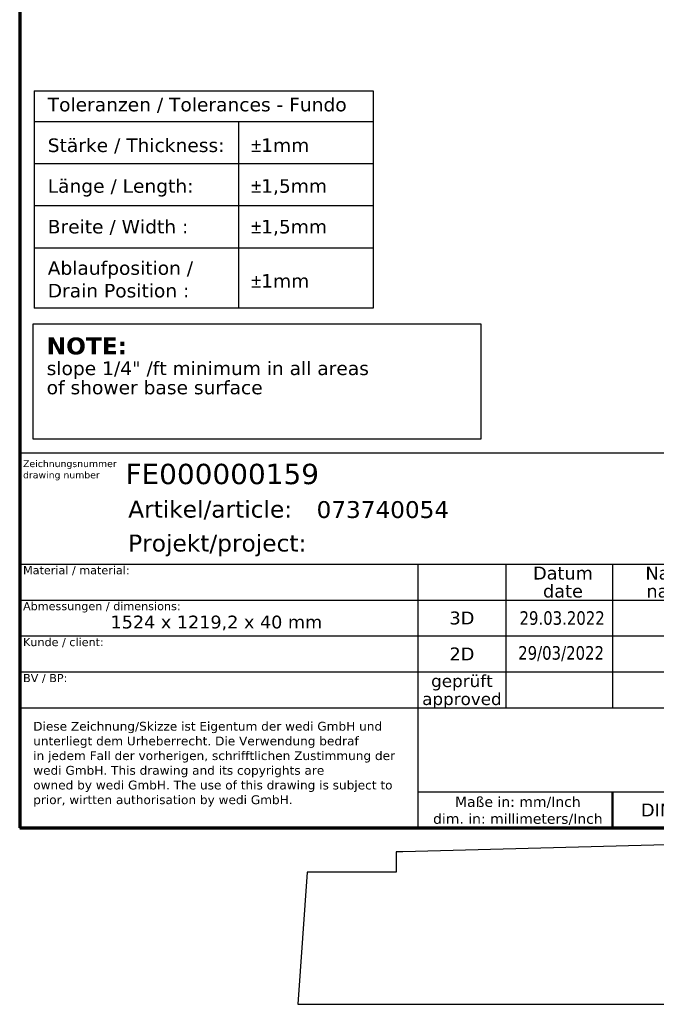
# Model space of a CAD drawing. Header units: millimetres. Extents: x -11430 to 11430, y -300 to 4365.
# Tile 2 of 16: x 300 to 1708, y -300 to 1877. Entities that reach past the tile are written whole.
import ezdxf
from ezdxf.enums import TextEntityAlignment as Align

# ---------------------------------------------------------------- set-up
doc = ezdxf.new("R2010")
doc.units = ezdxf.units.MM
doc.header["$LTSCALE"] = 15
doc.layers.get('0').update_dxf_attribs({"lineweight": 25})
for name, color, linetype, lineweight in [('AM_BOR', 7, 'Continuous', 25), ('Rahmen (ISO)', 7, 'Continuous', 70), ('Skizziergeometrie (ISO)', 7, 'Continuous', 25), ('Symbol (ISO)', 7, 'Continuous', 25), ('Titel (ISO)', 7, 'Continuous', 50)]:
    doc.layers.add(name, color=color, linetype=linetype, lineweight=lineweight)
doc.styles.add('Notiztext 3.5', font='verdana.ttf')
doc.styles.add('Pfeiltext', font='verdana.ttf')
doc.styles.get("Standard").update_dxf_attribs({"font": 'verdana.ttf'})
doc.styles.add('Textstil26', font='verdana.ttf')
doc.styles.add('Textstil27', font='verdana.ttf')
doc.styles.add('Textstil28', font='verdana.ttf')
doc.styles.add('Textstil30', font='verdana.ttf')
doc.styles.add('Textstil32', font='verdana.ttf', dxfattribs={"width": 0.8})
doc.styles.add('Textstil69', font='verdana.ttf')
doc.styles.add('Textstil76', font='verdana.ttf')
doc.styles.add('Textstil77', font='verdana.ttf')

# ---------------------------------------------------------------- blocks, each defined once
blk = doc.blocks.new('Ränder wedi_Zeichnungsrahmen')
at = {"layer": 'Rahmen (ISO)'}
for p, q in [((20, 291), (20, 6)), ((20, 6), (204, 6))]:
    blk.add_line(p, q, dxfattribs=at)
blk = doc.blocks.new('Schriftfelder wedi Standard - Inch_Zoll ohne Toleranz')
at = {"layer": 'AM_BOR', "color": 7}
for p, q in [((-4.84, 54), (-188.84, 54)), ((-188.84, 54), (-188.84, -1.25)), ((-188.84, 37.65), (-4.84, 37.65)), ((-130.14, 37.65), (-130.14, 18.45)), ((-117.14, 37.65), (-117.14, 16.45)), ((-101.44, 37.65), (-101.44, 16.45)), ((-188.84, 32.35), (-130.14, 32.35)), ((-188.84, 27.05), (-130.14, 27.05)), ((-188.84, 21.75), (-130.14, 21.75)), ((-130.14, 18.45), (-130.14, -1.25)), ((-188.84, 16.45), (-130.14, 16.45)), ((-130.14, 4.05), (-4.84, 4.05)), ((-188.84, -1.25), (-4.84, -1.25))]:
    blk.add_line(p, q, dxfattribs=at)
at = {"layer": 'AM_BOR'}
for p, q in [((-130.14, 32.35), (-84.04, 32.35)), ((-130.14, 27.05), (-84.04, 27.05)), ((-130.14, 21.75), (-84.04, 21.75)), ((-130.14, 16.45), (-84.04, 16.45))]:
    blk.add_line(p, q, dxfattribs=at)
at = {"layer": 'Titel (ISO)'}
blk.add_line((-101.44, 4.05), (-101.44, -1.25), dxfattribs=at)
at = {"layer": 'AM_BOR', "color": 7}
for s, p in [('Artikel/article:', (-172.84, 44.5)), ('Projekt/project:', (-172.84, 39.5))]:
    blk.add_text(s, height=2.5, dxfattribs=at).set_placement(p)
for s, height, style, p in [('Datum', 1.9, 'Textstil27', (-108.74, 36.32)), ('Name', 1.9, 'Textstil27', (-92.74, 36.32)), ('date', 1.9, 'Textstil27', (-108.74, 33.67)), ('name', 1.9, 'Textstil27', (-92.74, 33.67)), ('3D', 1.9, 'Textstil27', (-123.64, 29.7)), ('2D', 1.9, 'Textstil27', (-123.64, 24.4)), ('geprüft', 1.8, 'Textstil28', (-123.64, 20.42)), ('approved', 1.8, 'Textstil28', (-123.64, 17.77)), ('DIN A4', 1.9, 'Textstil27', (-92.74, 1.4))]:
    blk.add_text(s, height=height, dxfattribs=dict(at, style=style)).set_placement(p, align=Align.MIDDLE_CENTER)
at = {"layer": 'AM_BOR', "color": 7, "insert": (-115.39, 1.26), "char_height": 1.5, "width": 25.8686, "attachment_point": 5}
blk.add_mtext('\\fVerdana|b0|i0;\\H1.5000;Maße in: mm/Inch\\P\\fVerdana|b0|i0;\\H1.5000;dim. in: millimeters/Inch', dxfattribs=at)
at = {"layer": 'AM_BOR', "color": 7}
for tag, p, height, style in [('Zeichnungsnummer_001', (-173.24, 49.44), 3, 'Textstil30'), ('Artikelnummer_001', (-145.06, 44.44), 2.49, 'Textstil69')]:
    blk.add_attdef(tag, p, '', height=height, dxfattribs=dict(at, style=style))
blk.add_attdef('TITEL_001', (-74.65, 45.9), '', height=2.5, dxfattribs=at)
at = {"layer": 'AM_BOR', "color": 7, "style": 'Textstil69'}
blk.add_attdef('PROJEKT', text='', height=2.49, dxfattribs=at).set_placement((-144.84, 41.98), align=Align.TOP_LEFT)
at = {"layer": 'AM_BOR', "color": 7, "style": 'Textstil32', "width": 0.8}
for tag, p in [('ERSTELLUNGSDATUM_001', (-115.15, 28.7)), ('KONSTRUKTEUR_001', (-94.01, 28.67)), ('ERSTELLUNGSDATUM_001', (-115.35, 23.55)), ('KONSTRUKTEUR_001', (-94.01, 23.37))]:
    blk.add_attdef(tag, p, '', height=2, dxfattribs=at)
for tag, p in [('KONTROLLDATUM', (-108.74, 19.1)), ('KONTROLLIERT_VON', (-92.74, 19.1))]:
    blk.add_attdef(tag, text='', height=2, dxfattribs=at).set_placement(p, align=Align.MIDDLE_CENTER)
at = {"layer": 'Titel (ISO)', "color": 179, "true_color": 0x262659, "insert": (-188.34, 52.95), "char_height": 1, "attachment_point": 1, "line_spacing_factor": 0.999579, "style": 'Pfeiltext'}
blk.add_mtext('\\fVerdana|b0|i0;\\H1.0000;Zeichnungsnummer\\Pdrawing number', dxfattribs=at)
at = {"layer": 'Titel (ISO)', "style": 'Notiztext 3.5'}
for s, insert, char_height, attachment_point in [('\\fVerdana|b0|i0;\\H1.2000;Material / material:', (-188.34, 37.35), 1.2, 1), ('\\fVerdana|b0|i0;\\H1.2000;Abmessungen / dimensions:', (-188.34, 32.05), 1.2, 1), ('\\fVerdana|b0|i0;\\H1.8900;1524 x 1219,2 x 40 mm', (-159.84, 30.05), 1.89, 2), ('\\fVerdana|b0|i0;\\H1.2000;Kunde / client:', (-188.34, 26.75), 1.2, 1), ('\\fVerdana|b0|i0;\\H1.2000;BV / BP:', (-188.34, 21.45), 1.2, 1)]:
    blk.add_mtext(s, dxfattribs=dict(at, insert=insert, char_height=char_height, attachment_point=attachment_point))
at = {"layer": 'Titel (ISO)', "color": 179, "true_color": 0x262659, "insert": (-186.84, 14.39), "char_height": 1.3, "width": 54.3294, "attachment_point": 1, "line_spacing_factor": 0.999579, "style": 'Pfeiltext'}
blk.add_mtext('\\fVerdana|b0|i0;\\H1.3000;Diese Zeichnung/Skizze ist Eigentum der wedi GmbH und unterliegt dem Urheberrecht. Die Verwendung bedraf \\P\\fVerdana|b0|i0;\\H1.3000;in jedem Fall der vorherigen, schrifftlichen Zustimmung der wedi GmbH. This drawing and its copyrights are \\P\\fVerdana|b0|i0;\\H1.3000;owned by wedi GmbH. The use of this drawing is subject to prior, wirtten authorisation by wedi GmbH.', dxfattribs=at)
at = {"layer": 'Titel (ISO)', "color": 7, "style": 'Pfeiltext'}
blk.add_attdef('BESCHREIBUNG_001', (-70.66, 40.38), '', height=2, dxfattribs=at)
at = {"layer": 'Titel (ISO)'}
for tag, p, height, style in [('Anfänglicher_Ansichtsmaßstab_001', (-64.5, 33.84), 2.5, 'Textstil26'), ('REVISIONSNUMMER_001', (-74.88, -0.54), 1.79, 'Textstil77'), ('STATUS_001', (-52.63, -0.63), 1.79, 'Textstil77')]:
    blk.add_attdef(tag, p, '', height=height, dxfattribs=dict(at, style=style))
at = {"layer": 'Titel (ISO)', "style": 'Textstil26'}
blk.add_attdef('<MASSE3;>', text='', height=2.5, dxfattribs=at).set_placement((-26.84, 36.35), align=Align.TOP_LEFT)
at = {"layer": 'Titel (ISO)', "style": 'Textstil76'}
for tag, p in [('MATERIAL', (-159.84, 35.35)), ('FIRMA', (-159.84, 24.75)), ('Bauvorhaben', (-159.84, 19.45))]:
    blk.add_attdef(tag, text='', height=1.89, dxfattribs=at).set_placement(p, align=Align.TOP_CENTER)
blk = doc.blocks.new('Gefälle_Hinweis_USA')
at = {"layer": 'Skizziergeometrie (ISO)'}
for p, q in [((-33, 8.5), (33, 8.5)), ((-33, -8.5), (-33, 8.5)), ((33, 8.5), (33, -8.5)), ((33, -8.5), (-33, -8.5))]:
    blk.add_line(p, q, dxfattribs=at)
at = {"layer": 'Symbol (ISO)', "color": 179, "true_color": 0x262659, "insert": (-31, 6.5), "char_height": 2, "attachment_point": 1, "line_spacing_factor": 0.849368, "style": 'Pfeiltext'}
blk.add_mtext('{\\fVerdana|b1|i0|c0|p34;\\H1.25x;NOTE:\\P\\fVerdana|b0|i0|c0|p34;\\H0.8x;slope 1/4" /ft minimum in all areas\\H1.31978x; \\H0.7577x;\\Pof shower base surface\\H1.16945x; \\H0.8551x;\\P \\H1.13765x; }', dxfattribs=at)
blk = doc.blocks.new('Kundentoleranzen Fundo')
at = {"layer": 'Skizziergeometrie (ISO)'}
for p, q in [((-25, 16), (25, 16)), ((-25, 16), (-25, -16)), ((25, 16), (25, -16)), ((-25, 11.5), (25, 11.5)), ((5.1, 11.5), (5.1, -16)), ((-25, 5.3), (25, 5.3)), ((-25, -0.9), (25, -0.9)), ((-25, -7.1), (25, -7.1)), ((25, -16), (-25, -16))]:
    blk.add_line(p, q, dxfattribs=at)
at = {"layer": 'Symbol (ISO)', "color": 7, "char_height": 2, "attachment_point": 1, "style": 'Pfeiltext'}
for s, insert in [('\\fVerdana|b0|i0;Toleranzen / Tolerances - Fundo', (-23, 15)), ('\\fVerdana|b0|i0;Stärke / Thickness:', (-23, 9)), ('\\fAIGDT|b0|i0;\\H2.0000;`\\fVerdana|b0|i0;\\H2.0000;1mm', (7, 9)), ('\\fVerdana|b0|i0;Länge / Length:', (-23, 3)), ('\\fAIGDT|b0|i0;\\H2.0000;`\\fVerdana|b0|i0;\\H2.0000;1,5mm', (7, 3)), ('\\fVerdana|b0|i0;Breite / Width :', (-23, -3)), ('\\fAIGDT|b0|i0;\\H2.0000;`\\fVerdana|b0|i0;\\H2.0000;1,5mm', (7, -3)), ('\\fAIGDT|b0|i0;\\H2.0000;`\\fVerdana|b0|i0;\\H2.0000;1mm', (7, -11))]:
    blk.add_mtext(s, dxfattribs=dict(at, insert=insert))
at = {"layer": 'Symbol (ISO)', "color": 7, "insert": (-23, -9.1), "char_height": 2, "attachment_point": 1, "line_spacing_factor": 0.999579, "style": 'Pfeiltext'}
blk.add_mtext('\\fVerdana|b0|i0;Ablaufposition / \\P\\fVerdana|b0|i0;Drain Position :', dxfattribs=at)

msp = doc.modelspace()

# ---------------------------------------------------------------- linework, layer by layer
for p, q in [((11239.26, 300), (1147.26, 37.5)), ((1132.5, 37.5), (1132.5, -7.5)), ((1147.26, 37.5), (1132.5, 37.5)), ((935.45, -7.5), (915, -300)), ((1132.5, -7.5), (935.45, -7.5)), ((915, -300), (11430, -300))]:
    msp.add_line(p, q)

# ---------------------------------------------------------------- block references
at = {"xscale": 15, "yscale": 15, "zscale": 15}
for name, p in [('Ränder wedi_Zeichnungsrahmen', (0, 0)), ('Kundentoleranzen Fundo', (707.01, 1479.77)), ('Gefälle_Hinweis_USA', (824.66, 1077.15))]:
    msp.add_blockref(name, p, dxfattribs=at)
ref = msp.add_blockref('Schriftfelder wedi Standard - Inch_Zoll ohne Toleranz', (3132.53, 108.82), dxfattribs=dict(xscale=15, yscale=15, zscale=15))
ref.add_attrib('ERSTELLUNGSDATUM_001', '29.03.2022', (1405.32, 539.25), dxfattribs={"layer": 'AM_BOR', "color": 7, "height": 30, "style": 'Textstil32', "width": 0.8})
ref.add_attrib('ERSTELLUNGSDATUM_001', '29/03/2022', (1402.34, 462.14), dxfattribs={"layer": 'AM_BOR', "color": 7, "height": 30, "style": 'Textstil32', "width": 0.8})
ref.add_attrib('Zeichnungsnummer_001', 'FE000000159', (533.96, 850.34), dxfattribs={"layer": 'AM_BOR', "color": 7, "height": 45, "style": 'Textstil30'})
ref.add_attrib('Artikelnummer_001', '073740054', (956.57, 775.47), dxfattribs={"layer": 'AM_BOR', "color": 7, "height": 37.31, "style": 'Textstil69'})

doc.saveas('drawing.dxf')
